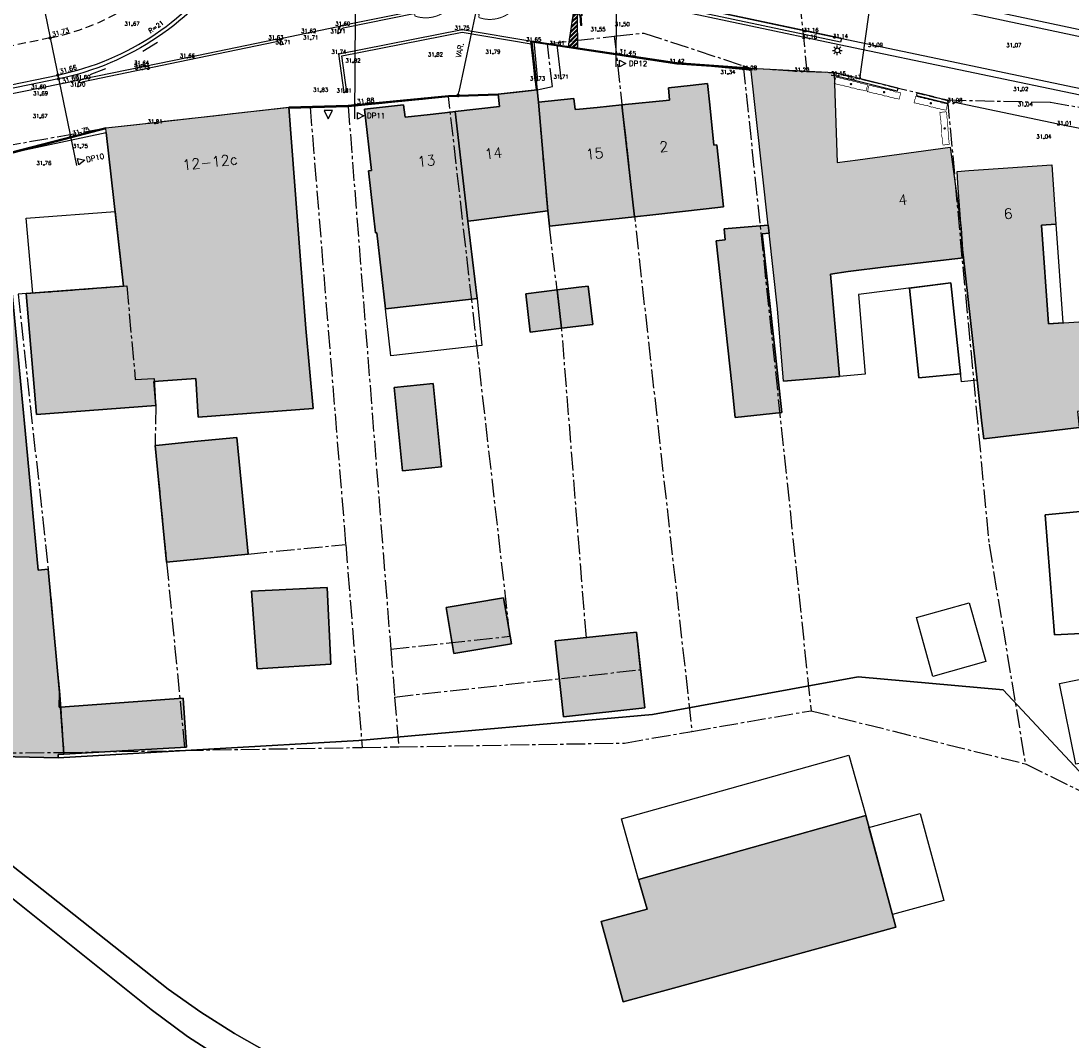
# Model space of a CAD drawing. Header units: metres. Extents: x 202952 to 203755, y 348879 to 349702.
# Tile 41 of 82: x 203320 to 203400, y 349285 to 349364. Entities that reach past the tile are written whole.
import ezdxf
from ezdxf.enums import TextEntityAlignment as Align

# ---------------------------------------------------------------- set-up
doc = ezdxf.new("R2010")
doc.units = ezdxf.units.M
doc.linetypes.add('1-200 CENTER', pattern=[4.28625, 2.8575, -0.47625, 0.47625, -0.47625])
doc.linetypes.add('1-200 HIDDEN', pattern=[0.9525, 0.635, -0.3175])
for name, color, linetype in [('bgt.onbegroeidterreindeel', 252, 'Continuous'), ('PH-ALG-WERKGRENS', 3, '1-200 WERKGRENS'), ('PH-BEST-BEBOUWING', 1, 'Continuous'), ('PH-BEST-BEBOUWING-ARCERING', 254, 'Continuous'), ('PH-BEST-HUISNUMMER', 7, 'Continuous'), ('PH-BEST-INRIT', 8, 'Continuous'), ('PH-BEST-KADASTRALE-GRENS', 240, '1-200 CENTER'), ('PH-BEST-LEIBOOM', 96, 'Continuous'), ('PH-BEST-LICHTMAST-HANDHAVENB', 6, 'Continuous'), ('PH-BEST-MUUR-INDICATIEF INGETEKEND', 1, 'Continuous'), ('PH-BEST-POORT', 8, '1-200 HIDDEN'), ('PH-BEST-WEGDEEL', 253, 'Continuous'), ('PH-INM-HOOGTE', 20, 'Continuous'), ('PH-INM-HOOGTEPUNT', 20, 'Continuous'), ('PH-INM-KANTVERHARDING', 253, 'Continuous'), ('PH-NIEUW-AAND-DPROF', 1, 'Continuous'), ('PH-NIEUW-AFWATERINGSPROFIEL', 7, 'Continuous'), ('PH-NIEUW-BAND-20-30', 115, 'Continuous'), ('PH-NIEUW-HEKWERK', 115, '1-200 HEKWERK'), ('PH-NIEUW-HOOGTES', 170, 'Continuous'), ('PH-NIEUW-MAATVOERING', 2, 'Continuous'), ('PH-ONTWERP-WEGAS', 2, '1-200 HIDDEN')]:
    doc.layers.add(name, color=color, linetype=linetype)
doc.layers.add('PH-NIEUW-BEPLANTING-BOOM', color=98, linetype='Continuous', transparency=0.4)
doc.layers.add('PH-NIEUW-OPSLUITBAND-6', color=115, linetype='Continuous', lineweight=30)
doc.styles.add('1-200', font='romans.shx', dxfattribs={"height": 0.4})
doc.styles.add('ISO', font='ISO')
doc.styles.add('ROMANS', font='romans.shx')
doc.linetypes.add('1-200 HEKWERK', pattern='A,1.5,-0.4,["X",ROMANS,S=0.24,R=0,X=-0.275,Y=-0.12],-0.05', length=1.95)
doc.linetypes.add('1-200 WERKGRENS', pattern='A,1.5,-0.6,["WERK",ROMANS,S=0.24,R=0,X=-0.5,Y=-0.12],-0.45', length=2.55)
doc.dimstyles.new('BEMATING200', dxfattribs={"dimtxt": 0.4, "dimasz": 0.28, "dimexe": 0.5, "dimexo": 0.1, "dimgap": 0.4, "dimtad": 1, "dimlfac": -0.1, "dimzin": 0, "dimdsep": 46, "dimtxsty": '1-200', "dimblk": 'DOT', "dimcen": 0.09, "dimclrd": 8, "dimclre": 8, "dimclrt": 256, "dimadec": 3, "dimazin": 0, "dimtfac": 1, "dimtmove": 2, "dimatfit": 3, "dimfxl": 1, "dimtolj": 1, "dimtzin": 0, "dimarcsym": 0})

# ---------------------------------------------------------------- blocks, each defined once
blk = doc.blocks.new('INRITSYMBOOL')
at = {"layer": 'PH-BEST-INRIT'}
blk.add_lwpolyline([(-0.315, 0.63), (0, 0), (0.315, 0.63)], close=True, dxfattribs=at)
blk = doc.blocks.new('Boom - leilinde')
at = {"const_width": 0.1}
blk.add_lwpolyline([(-0.48, 2.51), (-0.33, 2.47), (-0.27, 2.52), (-0.16, 2.52), (-0.01, 2.49), (0.14, 2.49), (0.21, 2.53), (0.36, 2.51), (0.45, 2.53), (0.49, 2.49), (0.5, 2.26), (0.48, 2.01), (0.54, 1.73), (0.49, 1.45), (0.56, 1.17), (0.51, 0.83), (0.49, 0.6), (0.52, 0.33), (0.56, 0.23), (0.51, -0.1), (0.5, -0.21), (0.46, -0.5), (0.51, -0.68), (0.52, -0.87), (0.48, -1.15), (0.48, -1.29), (0.53, -1.44), (0.54, -1.47), (0.51, -1.77), (0.5, -1.9), (0.53, -2.05), (0.53, -2.13), (0.5, -2.32), (0.52, -2.45), (0.54, -2.48), (0.5, -2.54), (0.32, -2.47), (0.2, -2.5), (0.01, -2.53), (-0.12, -2.48), (-0.27, -2.5), (-0.32, -2.53), (-0.41, -2.52), (-0.5, -2.46), (-0.52, -2.39), (-0.52, -2.28), (-0.5, -2.17), (-0.51, -2.03), (-0.51, -1.83), (-0.47, -1.71), (-0.5, -1.53), (-0.52, -1.4), (-0.5, -1.2), (-0.48, -1.11), (-0.54, -0.86), (-0.48, -0.35), (-0.52, -0.13), (-0.53, 0.11), (-0.49, 0.2), (-0.49, 0.35), (-0.49, 0.46), (-0.52, 0.66), (-0.5, 0.86), (-0.48, 0.97), (-0.53, 1.26), (-0.44, 1.48), (-0.44, 1.63), (-0.48, 1.87), (-0.49, 2), (-0.49, 2.31), (-0.51, 2.46)], close=True, dxfattribs=at)
at = {"const_width": 0.188}
blk.add_lwpolyline([(0, -0.09, 1), (0, 0.09, 1)], format="xyb", close=True, dxfattribs=at)
blk = doc.blocks.new('*U22')
at = {"const_width": 0.03}
blk.add_lwpolyline([(0.087, 0.942), (0.088, 0.944), (0.09, 0.946), (0.091, 0.948), (0.093, 0.949), (0.095, 0.951), (0.096, 0.952), (0.097, 0.954), (0.099, 0.956), (0.1, 0.958), (0.102, 0.96), (0.103, 0.963), (0.103, 0.967), (0.103, 0.972), (0.103, 0.977), (0.102, 0.983), (0.095, 1.007, -0.52938), (0.106, 1.02, -0.087139), (0.444, 0.925, -0.372341), (0.457, 0.895), (0.471, 0.824), (0.436, 0.789), (0.398, 0.797), (0.353, 0.763), (0.371, 0.72), (0.417, 0.705), (0.542, 0.734), (0.573, 0.717), (0.57, 0.691), (0.541, 0.673), (0.515, 0.588), (0.549, 0.534), (0.634, 0.669, -0.504641), (0.681, 0.628, 0.331948), (0.709, 0.584, 0.282008), (0.799, 0.601), (0.791, 0.597, -0.512156), (0.833, 0.597, -0.16076), (1.019, -0.011), (0.995, -0.034), (0.995, -0.059), (0.972, -0.063), (0.975, -0.088), (0.94, -0.076), (0.929, -0.104), (0.973, -0.133), (0.987, -0.144), (1.011, -0.12, -0.106371), (0.868, -0.522), (0.741, -0.44), (0.718, -0.456), (0.702, -0.389), (0.657, -0.335), (0.605, -0.335), (0.606, -0.398), (0.566, -0.536), (0.572, -0.562), (0.601, -0.566), (0.786, -0.637, -0.236298), (-0.045, -1.003, 0.159625), (-0.069, -0.954, 0.350802), (-0.063, -0.906, -0.504641), (-0.12, -0.879), (-0.106, -0.834), (-0.129, -0.792), (-0.16, -0.796), (-0.165, -0.829), (-0.188, -0.842), (-0.216, -0.821), (-0.24, -0.695), (-0.258, -0.677), (-0.304, -0.678), (-0.317, -0.733), (-0.336, -0.739), (-0.354, -0.785), (-0.401, -0.76, 0.733583), (-0.384, -0.795, -0.861625), (-0.374, -0.826, 0.279978), (-0.409, -0.879), (-0.407, -0.881, -0.827056), (-0.442, -0.917, -0.116774), (-0.83, -0.511), (-0.823, -0.51), (-0.817, -0.508), (-0.812, -0.506), (-0.808, -0.504), (-0.805, -0.502), (-0.803, -0.5), (-0.801, -0.497), (-0.754, -0.437), (-0.752, -0.435), (-0.752, -0.433), (-0.751, -0.431), (-0.75, -0.429), (-0.75, -0.427), (-0.749, -0.425), (-0.748, -0.422), (-0.747, -0.42), (-0.746, -0.417), (-0.744, -0.414), (-0.743, -0.411), (-0.741, -0.408), (-0.739, -0.405), (-0.738, -0.401), (-0.736, -0.398), (-0.735, -0.395), (-0.734, -0.392), (-0.734, -0.389), (-0.733, -0.386), (-0.733, -0.383), (-0.733, -0.381), (-0.734, -0.379), (-0.734, -0.377), (-0.735, -0.375), (-0.736, -0.374), (-0.738, -0.374), (-0.74, -0.373), (-0.742, -0.373), (-0.744, -0.373), (-0.746, -0.373), (-0.748, -0.373), (-0.75, -0.372), (-0.753, -0.371), (-0.755, -0.37), (-0.758, -0.369), (-0.76, -0.367), (-0.763, -0.365), (-0.765, -0.363), (-0.768, -0.361), (-0.771, -0.359), (-0.773, -0.357), (-0.776, -0.355), (-0.779, -0.352), (-0.781, -0.35), (-0.83, -0.406), (-0.832, -0.403), (-0.835, -0.4), (-0.837, -0.397), (-0.839, -0.394), (-0.841, -0.39), (-0.844, -0.388), (-0.848, -0.386), (-0.855, -0.385), (-0.864, -0.386), (-0.876, -0.388), (-0.891, -0.393, -0.040997), (-0.958, -0.205), (-0.923, -0.211), (-0.893, -0.231), (-0.876, -0.216), (-0.856, -0.185), (-0.875, -0.156), (-0.865, -0.113), (-0.904, -0.11), (-0.93, -0.085), (-0.978, -0.116, -0.05814), (-0.998, 0.166), (-0.97, 0.16), (-0.86, 0.073), (-0.812, 0.089), (-0.626, 0.139), (-0.61, 0.2), (-0.682, 0.229), (-0.693, 0.252), (-0.824, 0.317), (-0.827, 0.354), (-0.872, 0.391), (-0.89, 0.428), (-0.859, 0.476), (-0.792, 0.486), (-0.73, 0.527), (-0.729, 0.568), (-0.768, 0.613), (-0.757, 0.632), (-0.773, 0.662, -0.13428), (-0.333, 0.967, -0.541727), (-0.319, 0.957), (-0.322, 0.928), (-0.321, 0.913), (-0.319, 0.902), (-0.316, 0.893), (-0.312, 0.887), (-0.307, 0.882), (-0.302, 0.878), (-0.297, 0.875), (-0.293, 0.872), (-0.289, 0.868), (-0.286, 0.865), (-0.282, 0.862), (-0.279, 0.859), (-0.276, 0.857), (-0.273, 0.855), (-0.269, 0.854), (-0.266, 0.854), (-0.262, 0.855), (-0.258, 0.857), (-0.255, 0.859), (-0.25, 0.861), (-0.246, 0.863), (-0.242, 0.865), (-0.238, 0.867), (-0.234, 0.868), (-0.229, 0.869), (-0.225, 0.87), (-0.221, 0.871), (-0.217, 0.871), (-0.213, 0.872), (-0.21, 0.873), (-0.206, 0.874), (-0.203, 0.876), (-0.2, 0.879), (-0.197, 0.882), (-0.195, 0.885), (-0.193, 0.865), (-0.188, 0.86), (-0.167, 0.824), (-0.122, 0.799), (-0.185, 0.902), (-0.184, 0.905), (-0.183, 0.908), (-0.183, 0.911), (-0.183, 0.914), (-0.184, 0.917), (-0.185, 0.92), (-0.188, 0.923), (-0.191, 0.926), (-0.194, 0.929), (-0.199, 0.933), (-0.204, 0.938), (-0.21, 0.944), (-0.216, 0.951), (-0.223, 0.959), (-0.24, 0.98, -0.543104), (-0.234, 0.996, -0.046766), (-0.047, 1.023, -0.385168), (-0.036, 1.015), (-0.03, 0.976), (-0.028, 0.964), (-0.024, 0.956), (-0.021, 0.951), (-0.017, 0.947), (-0.013, 0.946), (-0.009, 0.945), (-0.005, 0.945), (-0.002, 0.945), (0.002, 0.944), (0.005, 0.943), (0.009, 0.942), (0.012, 0.941), (0.015, 0.939), (0.019, 0.938), (0.022, 0.936), (0.025, 0.935), (0.028, 0.934), (0.031, 0.932), (0.033, 0.931), (0.036, 0.929), (0.038, 0.928), (0.04, 0.926), (0.042, 0.924), (0.044, 0.922), (0.045, 0.92), (0.046, 0.919), (0.047, 0.917), (0.048, 0.915), (0.049, 0.914), (0.051, 0.913), (0.052, 0.912), (0.054, 0.912), (0.056, 0.912), (0.058, 0.913), (0.06, 0.914), (0.062, 0.915), (0.065, 0.916), (0.067, 0.918), (0.07, 0.921), (0.072, 0.923), (0.074, 0.926), (0.076, 0.929), (0.079, 0.932), (0.081, 0.935), (0.083, 0.937), (0.085, 0.94)], format="xyb", close=True, dxfattribs=at)
blk.add_circle((0, 0), 0.03)
blk = doc.blocks.new('Lichtmast 2')
at = {"flags": 128}
for points in [[(-0.5, 0), (-0.25, 0)], [(-0.35, 0.35), (-0.18, 0.18)], [(0, 0.25), (0, 0.5)], [(0.18, 0.18), (0.35, 0.35)], [(0.25, 0), (0.5, 0)], [(-0.35, -0.35), (-0.18, -0.18)], [(0, -0.5), (0, -0.25)], [(0.18, -0.18), (0.35, -0.35)]]:
    blk.add_lwpolyline(points, dxfattribs=at)
blk.add_circle((0, 0), 0.25)
blk = doc.blocks.new('MARKER', base_point=(45, 10))
at = {"color": 0}
for radius in [0.35, 0.25]:
    blk.add_circle((45, 10), radius, dxfattribs=at)
at = {"color": 0, "style": 'ISO'}
blk.add_attdef('MARKER', (45.6, 10), '', height=0.9, dxfattribs=at)
blk = doc.blocks.new('AFWATERINGSPIJL')
at = {"ltscale": 0.5}
blk.add_hatch(color=256, dxfattribs=at).paths.add_polyline_path([(-0.058, 0.239), (-0.132, 0.151), (-0.75, 0.671), (-0.789, 0.625), (-0.171, 0.105), (-0.245, 0.016), (0, 0)])
for points in [[(-0.75, 0.671), (-0.789, 0.625)], [(-0.789, 0.625), (-0.171, 0.105)], [(-0.75, 0.671), (-0.132, 0.151)], [(-0.171, 0.105), (-0.245, 0.016), (0, 0)], [(-0.132, 0.151), (-0.058, 0.239), (0, 0)]]:
    blk.add_lwpolyline(points, dxfattribs=at)
blk = doc.blocks.new('_Dot')
at = {"color": 0, "linetype": 'ByBlock', "lineweight": -2}
blk.add_line((-0.5, 0), (-1, 0), dxfattribs=at)
at = {"color": 0, "linetype": 'ByBlock', "const_width": 0.5}
blk.add_lwpolyline([(-0.25, 0, 1), (0.25, 0, 1)], format="xyb", close=True, dxfattribs=at)
blk = doc.blocks.new('*D91')
at = {"layer": 'Defpoints', "color": 0, "transparency": 16777216}
for p in [(203354.802, 349364.549), (203353.381, 349357.866), (203353.381, 349357.866)]:
    blk.add_point(p, dxfattribs=at)
at = {"layer": 'PH-NIEUW-MAATVOERING', "color": 8, "lineweight": -2, "transparency": 16777216}
blk.add_line((203354.744, 349364.275), (203353.439, 349358.14), dxfattribs=at)
at = {"layer": 'PH-NIEUW-MAATVOERING', "color": 8, "lineweight": -2, "transparency": 16777216, "xscale": 0.28, "yscale": 0.28, "zscale": 0.28}
for p, rotation in [((203354.802, 349364.549), 77.99249922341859), ((203353.381, 349357.866), 257.9924992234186)]:
    blk.add_blockref('_Dot', p, dxfattribs=dict(at, rotation=rotation))
at = {"layer": 'PH-NIEUW-MAATVOERING', "transparency": 16777216, "insert": (203353.504, 349361.332), "char_height": 0.4, "attachment_point": 5, "rotation": 77.9925, "style": '1-200'}
blk.add_mtext('\\A1;VAR.', dxfattribs=at)

msp = doc.modelspace()

# ---------------------------------------------------------------- hatches: boundary and pattern name
at = {"layer": 'PH-BEST-BEBOUWING-ARCERING'}
for points in [[(203391.507, 349350.915), (203391.1, 349353.9), (203384.035, 349352.938), (203382.43, 349352.72), (203382.22, 349359.63), (203375.81, 349359.96), (203377.149, 349347.932), (203377.217, 349347.32), (203377.865, 349341.504), (203378.326, 349335.976), (203382.611, 349336.33), (203381.927, 349344.169), (203383.285, 349344.384), (203386.172, 349344.719), (203392.131, 349345.409), (203392.06, 349346.05), (203391.944, 349347.702)], [(203373.222, 349354.09), (203372.994, 349354.066), (203372.665, 349357.136), (203372.49, 349358.77), (203371.164, 349358.628), (203369.5, 349358.45), (203369.58, 349357.5), (203365.943, 349357.138), (203366.901, 349348.569), (203368.309, 349348.725), (203372.389, 349349.178), (203373.732, 349349.327)], [(203365.944, 349357.138), (203366.902, 349348.569), (203368.31, 349348.725), (203373.733, 349349.327), (203373.223, 349354.09), (203372.995, 349354.066), (203372.666, 349357.136), (203372.491, 349358.77), (203371.165, 349358.628), (203369.501, 349358.45), (203369.581, 349357.5)], [(203359.55, 349357.36), (203359.45, 349358.3), (203356.45, 349357.97), (203356.55, 349357.01), (203353.146, 349356.624), (203354.133, 349348.233), (203354.573, 349348.289), (203360.25, 349349.011)], [(203353.147, 349356.624), (203354.134, 349348.233), (203360.251, 349349.011), (203359.551, 349357.36), (203359.451, 349358.3), (203356.451, 349357.97), (203356.551, 349357.01)], [(203330.193, 349334.101), (203321.05, 349333.412), (203320.263, 349342.674), (203327.724, 349343.251), (203326.401, 349355.026), (203326.361, 349355.38), (203328.526, 349355.624), (203340.401, 349356.96), (203341.282, 349345.582), (203341.713, 349340.01), (203342.259, 349333.858), (203333.458, 349333.206), (203333.263, 349336.161), (203330.054, 349335.939)], [(203353.146, 349356.624), (203352.784, 349356.583), (203351.237, 349356.408), (203349.31, 349356.19), (203349.2, 349357.16), (203346.2, 349356.82), (203346.736, 349352.119), (203346.507, 349352.093), (203347.05, 349347.333), (203347.135, 349347.344), (203347.801, 349341.501), (203354.415, 349342.253), (203354.833, 349342.301), (203354.133, 349348.233)], [(203347.051, 349347.333), (203347.136, 349347.344), (203347.802, 349341.501), (203354.416, 349342.253), (203354.834, 349342.301), (203354.134, 349348.233), (203353.147, 349356.624), (203351.238, 349356.408), (203349.311, 349356.19), (203349.201, 349357.16), (203346.201, 349356.82), (203346.737, 349352.119)], [(203365.943, 349357.138), (203364.05, 349356.95), (203362.694, 349356.815), (203362.34, 349356.78), (203362.26, 349357.63), (203359.55, 349357.36), (203360.25, 349349.011), (203360.377, 349347.844), (203362.656, 349348.097), (203363.59, 349348.201), (203366.901, 349348.569)], [(203359.551, 349357.36), (203360.251, 349349.011), (203360.378, 349347.844), (203362.657, 349348.097), (203363.591, 349348.201), (203366.902, 349348.569), (203365.944, 349357.138), (203364.051, 349356.95), (203362.341, 349356.779), (203362.261, 349357.63)], [(203308.796, 349338.631), (203307.75, 349338.552), (203307.739, 349338.55), (203307.295, 349341.745), (203307.872, 349343.003), (203312.466, 349343.394), (203311.729, 349352.034), (203311.701, 349352.36), (203311.671, 349352.72), (203318.227, 349353.278), (203318.761, 349347.3), (203320.173, 349332.172), (203321.171, 349321.484), (203321.946, 349321.556), (203322.82, 349312.109), (203322.794, 349310.972), (203322.902, 349310.98), (203323.148, 349307.385), (203322.711, 349307.36), (203322.705, 349307.101), (203311.703, 349307.354), (203311.784, 349310.87), (203311.35, 349310.829), (203309.574, 349330.156)]]:
    msp.add_hatch(color=256, dxfattribs=at).paths.add_polyline_path(points)
for points in [[(203330.192, 349334.101), (203321.049, 349333.412), (203320.262, 349342.674), (203327.723, 349343.251), (203326.4, 349355.026), (203326.36, 349355.38), (203328.525, 349355.624), (203340.4, 349356.96), (203341.281, 349345.582), (203341.712, 349340.01), (203342.258, 349333.858), (203333.457, 349333.206), (203333.262, 349336.161), (203330.053, 349335.939)], [(203308.795, 349338.631), (203307.749, 349338.552), (203307.738, 349338.55), (203307.294, 349341.745), (203307.871, 349343.003), (203312.465, 349343.394), (203311.728, 349352.034), (203311.7, 349352.36), (203311.67, 349352.72), (203318.226, 349353.278), (203318.76, 349347.3), (203320.172, 349332.172), (203321.17, 349321.484), (203321.945, 349321.556), (203322.819, 349312.109), (203322.793, 349310.972), (203322.901, 349310.98), (203323.147, 349307.385), (203322.71, 349307.36), (203322.704, 349307.101), (203311.702, 349307.354), (203311.783, 349310.87), (203311.349, 349310.829), (203309.573, 349330.156)], [(203391.944, 349347.702), (203391.703, 349351.143), (203391.64, 349352.04), (203392.528, 349352.102), (203398.89, 349352.55), (203399.208, 349348.011), (203398.112, 349347.933), (203398.647, 349340.351), (203402.916, 349340.652), (203403.92, 349334.473), (203403.994, 349334.022), (203400.858, 349333.643), (203401.005, 349332.42), (203393.677, 349331.534), (203393.529, 349332.757), (203393.166, 349336.038), (203392.131, 349345.409), (203392.06, 349346.05)], [(203377.217, 349347.32), (203376.691, 349347.26), (203378.204, 349333.561), (203374.623, 349333.183), (203374.365, 349335.719), (203373.171, 349346.735), (203373.853, 349346.796), (203373.779, 349347.631), (203377.149, 349347.932)], [(203360.969, 349342.961), (203362.635, 349343.165), (203363.344, 349343.253), (203363.699, 349340.316), (203361.299, 349340.023)], [(203361.299, 349340.023), (203358.9, 349339.731), (203358.558, 349342.665), (203360.969, 349342.961)], [(203351.475, 349335.778), (203352.106, 349329.398), (203349.108, 349329.102), (203348.477, 349335.482)], [(203333.133, 349331.331), (203336.413, 349331.65), (203337.283, 349322.716), (203331.022, 349322.098), (203330.15, 349331.04), (203330.455, 349331.07)], [(203343.344, 349320.151), (203343.63, 349314.284), (203337.978, 349313.926), (203337.549, 349319.865)], [(203356.87, 349319.36), (203357.465, 349315.836), (203353.06, 349315.092), (203352.465, 349318.616)], [(203367.692, 349310.92), (203361.46, 349310.241), (203360.829, 349316.054), (203367.056, 349316.732)], [(203322.901, 349310.98), (203332.307, 349311.664), (203332.559, 349307.914), (203323.147, 349307.385)], [(203369.616, 349289.37), (203366.034, 349288.394), (203364.352, 349294.546), (203367.87, 349295.483), (203367.215, 349297.774), (203384.629, 349302.669), (203386.95, 349294.11)]]:
    msp.add_hatch(color=256, dxfattribs=at).paths.add_polyline_path(points, flags=17)
at = {"layer": 'PH-NIEUW-AFWATERINGSPROFIEL', "ltscale": 0.2, "transparency": 33554687}
h = msp.add_hatch(dxfattribs=at)
h.set_pattern_fill('ANSI32', color=252, scale=0.025)
h.paths.add_polyline_path([(203362.505, 349366.149), (203362.504, 349366.231), (203361.811, 349361.607), (203362.552, 349361.495)])

# ---------------------------------------------------------------- linework, layer by layer
at = {"layer": 'bgt.onbegroeidterreindeel'}
for p, q in [((203340.4, 349356.96), (203340.471, 349356.971)), ((203341.281, 349345.582), (203340.4, 349356.96)), ((203340.471, 349356.971), (203342.032, 349356.961)), ((203342.032, 349356.961), (203344.947, 349357.028)), ((203318.226, 349353.278), (203326.4, 349355.026)), ((203326.4, 349355.026), (203327.723, 349343.251)), ((203320.172, 349332.172), (203318.76, 349347.3)), ((203377.149, 349347.932), (203373.779, 349347.631)), ((203373.779, 349347.631), (203373.853, 349346.796)), ((203376.691, 349347.26), (203377.217, 349347.32)), ((203378.204, 349333.561), (203376.691, 349347.26)), ((203373.853, 349346.796), (203373.171, 349346.735)), ((203373.171, 349346.735), (203374.365, 349335.719)), ((203341.712, 349340.01), (203341.281, 349345.582)), ((203386.172, 349344.719), (203392.131, 349345.409)), ((203392.131, 349345.409), (203393.166, 349336.038)), ((203383.285, 349344.384), (203386.172, 349344.719)), ((203327.723, 349343.251), (203320.262, 349342.674)), ((203320.262, 349342.674), (203321.049, 349333.412)), ((203342.258, 349333.858), (203341.712, 349340.01)), ((203330.053, 349335.939), (203333.262, 349336.161)), ((203333.262, 349336.161), (203333.457, 349333.206)), ((203378.326, 349335.976), (203382.611, 349336.33)), ((203393.166, 349336.038), (203393.529, 349332.757)), ((203330.192, 349334.101), (203330.053, 349335.939)), ((203374.365, 349335.719), (203374.623, 349333.183)), ((203321.049, 349333.412), (203330.192, 349334.101)), ((203333.457, 349333.206), (203342.258, 349333.858)), ((203374.623, 349333.183), (203378.204, 349333.561)), ((203321.17, 349321.484), (203320.172, 349332.172)), ((203393.529, 349332.757), (203393.677, 349331.534)), ((203393.677, 349331.534), (203401.005, 349332.42)), ((203321.945, 349321.556), (203321.17, 349321.484)), ((203322.819, 349312.109), (203321.945, 349321.556)), ((203384.054, 349313.298), (203368.294, 349310.412)), ((203395.179, 349312.305), (203384.054, 349313.298)), ((203322.793, 349310.972), (203322.819, 349312.109)), ((203401.735, 349305.285), (203395.179, 349312.305)), ((203332.307, 349311.664), (203322.901, 349310.98)), ((203332.559, 349307.914), (203332.307, 349311.664)), ((203322.901, 349310.98), (203322.793, 349310.972)), ((203368.294, 349310.412), (203345.779, 349308.425)), ((203345.779, 349308.425), (203322.704, 349307.101)), ((203323.147, 349307.385), (203332.559, 349307.914)), ((203322.704, 349307.101), (203322.71, 349307.36)), ((203322.71, 349307.36), (203323.147, 349307.385))]:
    msp.add_line(p, q, dxfattribs=at)
for points in [[(203365.943, 349357.138), (203364.05, 349356.95), (203362.694, 349356.815), (203362.34, 349356.78), (203362.26, 349357.63), (203359.55, 349357.36), (203359.45, 349358.3), (203356.45, 349357.97), (203356.55, 349357.01), (203353.146, 349356.624), (203352.784, 349356.583), (203351.237, 349356.408), (203349.31, 349356.19), (203349.2, 349357.16), (203346.2, 349356.82), (203346.736, 349352.119), (203346.507, 349352.093), (203347.05, 349347.333), (203347.135, 349347.344), (203347.801, 349341.501), (203354.415, 349342.253), (203354.833, 349342.301), (203354.133, 349348.233), (203354.573, 349348.289), (203360.25, 349349.011), (203360.377, 349347.844), (203362.656, 349348.097), (203363.59, 349348.201), (203366.901, 349348.569), (203368.309, 349348.725), (203372.389, 349349.178), (203373.732, 349349.327), (203373.222, 349354.09), (203372.994, 349354.066), (203372.665, 349357.136), (203372.49, 349358.77), (203371.164, 349358.628), (203369.5, 349358.45), (203369.58, 349357.5), (203365.943, 349357.138)], [(203361.299, 349340.023), (203363.699, 349340.316), (203363.344, 349343.253), (203362.635, 349343.165), (203360.969, 349342.961), (203358.558, 349342.665), (203358.9, 349339.731), (203361.299, 349340.023)], [(203387.986, 349343.101), (203388.709, 349336.21), (203391.899, 349336.529), (203391.154, 349343.508), (203387.986, 349343.101)], [(203351.475, 349335.778), (203348.477, 349335.482), (203349.108, 349329.102), (203352.106, 349329.398), (203351.475, 349335.778)], [(203333.133, 349331.331), (203330.455, 349331.07), (203330.15, 349331.04), (203331.022, 349322.098), (203337.283, 349322.716), (203336.413, 349331.65), (203333.133, 349331.331)], [(203398.391, 349325.725), (203399.096, 349316.522), (203402.692, 349316.698), (203401.881, 349326.042), (203398.391, 349325.725)], [(203343.344, 349320.151), (203337.549, 349319.865), (203337.978, 349313.926), (203343.63, 349314.284), (203343.344, 349320.151)], [(203356.87, 349319.36), (203352.465, 349318.616), (203353.06, 349315.092), (203357.465, 349315.836), (203356.87, 349319.36)], [(203367.692, 349310.92), (203367.056, 349316.732), (203360.829, 349316.054), (203361.46, 349310.241), (203367.692, 349310.92)], [(203369.616, 349289.37), (203386.95, 349294.11), (203384.629, 349302.669), (203367.215, 349297.774), (203367.87, 349295.483), (203364.352, 349294.546), (203366.034, 349288.394), (203369.616, 349289.37)]]:
    msp.add_lwpolyline(points, close=True, dxfattribs=at)
for points in [[(203311.702, 349307.354), (203322.704, 349307.101), (203345.779, 349308.425), (203368.294, 349310.412), (203384.054, 349313.298), (203395.179, 349312.305), (203401.735, 349305.285)], [(203302.846, 349280), (203300.364, 349291.349), (203298.602, 349302.485), (203298.997, 349302.548), (203298.91, 349304.389), (203298.874, 349305.157), (203298.912, 349305.713), (203299.447, 349305.618), (203299.98, 349305.516), (203300.512, 349305.408), (203301.043, 349305.293), (203301.572, 349305.171), (203302.099, 349305.043), (203304.708, 349304.302), (203307.266, 349303.398), (203309.761, 349302.335), (203312.184, 349301.117), (203314.526, 349299.748), (203316.777, 349298.234), (203329.841, 349287.81), (203332.637, 349285.726), (203335.575, 349283.85)], [(203338.887, 349284.465), (203336.221, 349285.956), (203333.64, 349287.59), (203331.151, 349289.361), (203317.896, 349299.832)]]:
    msp.add_lwpolyline(points, dxfattribs=at)
at = {"layer": 'PH-ALG-WERKGRENS'}
msp.add_lwpolyline([(203384.182, 349359.142), (203385.501, 349368.622)], dxfattribs=at)
at = {"layer": 'PH-BEST-BEBOUWING'}
for points in [[(203375.81, 349359.96), (203382.22, 349359.63), (203382.222, 349359.555), (203382.43, 349352.72), (203384.035, 349352.938), (203391.1, 349353.9), (203391.507, 349350.915), (203391.944, 349347.702), (203392.06, 349346.05), (203392.131, 349345.409), (203386.172, 349344.719), (203383.285, 349344.384), (203381.927, 349344.169), (203382.611, 349336.33), (203378.326, 349335.976), (203377.865, 349341.504), (203377.217, 349347.32), (203377.149, 349347.932), (203375.81, 349359.96)], [(203365.943, 349357.138), (203369.58, 349357.5), (203369.5, 349358.45), (203371.164, 349358.628), (203372.49, 349358.77), (203372.665, 349357.136), (203372.994, 349354.066), (203373.222, 349354.09), (203373.732, 349349.327), (203372.389, 349349.178), (203368.309, 349348.725), (203366.901, 349348.569), (203365.943, 349357.138)], [(203353.146, 349356.624), (203356.55, 349357.01), (203356.45, 349357.97), (203359.45, 349358.3), (203359.55, 349357.36), (203360.25, 349349.011), (203354.573, 349348.289), (203354.133, 349348.233), (203353.146, 349356.624)], [(203330.192, 349334.101), (203321.049, 349333.412), (203320.262, 349342.674), (203327.723, 349343.251), (203326.4, 349355.026), (203326.36, 349355.38), (203328.525, 349355.624), (203340.4, 349356.96), (203341.281, 349345.582), (203341.712, 349340.01), (203342.258, 349333.858), (203333.457, 349333.206), (203333.262, 349336.161), (203330.053, 349335.939), (203330.192, 349334.101)], [(203354.133, 349348.233), (203354.833, 349342.301), (203354.415, 349342.253), (203347.801, 349341.501), (203347.135, 349347.344), (203347.05, 349347.333), (203346.507, 349352.093), (203346.736, 349352.119), (203346.2, 349356.82), (203349.2, 349357.16), (203349.31, 349356.19), (203351.237, 349356.408), (203352.784, 349356.583), (203353.146, 349356.624), (203354.133, 349348.233)], [(203359.55, 349357.36), (203362.26, 349357.63), (203362.34, 349356.78), (203362.694, 349356.815), (203364.05, 349356.95), (203365.943, 349357.138), (203366.901, 349348.569), (203363.59, 349348.201), (203362.656, 349348.097), (203360.377, 349347.844), (203360.25, 349349.011), (203359.55, 349357.36)], [(203391.944, 349347.702), (203391.703, 349351.143), (203391.64, 349352.04), (203392.528, 349352.102), (203398.89, 349352.55), (203399.208, 349348.011), (203398.112, 349347.933), (203398.647, 349340.351), (203402.916, 349340.652), (203403.92, 349334.473), (203403.994, 349334.022), (203400.858, 349333.643), (203401.005, 349332.42), (203393.677, 349331.534), (203393.529, 349332.757), (203393.166, 349336.038), (203392.131, 349345.409), (203392.06, 349346.05), (203391.944, 349347.702)], [(203320.273, 349348.45), (203327.08, 349348.977), (203327.723, 349343.251), (203320.761, 349342.713), (203320.273, 349348.45)], [(203377.217, 349347.32), (203376.691, 349347.26), (203378.204, 349333.561), (203374.623, 349333.183), (203374.365, 349335.719), (203373.171, 349346.735), (203373.853, 349346.796), (203373.779, 349347.631), (203377.149, 349347.932), (203377.217, 349347.32)], [(203398.112, 349347.933), (203399.208, 349348.011), (203399.739, 349340.428), (203398.647, 349340.351), (203398.112, 349347.933)], [(203393.166, 349336.038), (203391.964, 349335.92), (203391.154, 349343.508), (203384.072, 349342.598), (203384.576, 349336.492), (203382.611, 349336.33), (203381.927, 349344.169), (203383.285, 349344.384), (203386.172, 349344.719), (203392.131, 349345.409), (203393.166, 349336.038)], [(203360.969, 349342.961), (203362.635, 349343.165), (203363.344, 349343.253), (203363.699, 349340.316), (203361.299, 349340.023), (203360.969, 349342.961)], [(203387.986, 349343.101), (203391.154, 349343.508), (203391.899, 349336.529), (203388.709, 349336.21), (203387.986, 349343.101)], [(203361.299, 349340.023), (203358.9, 349339.731), (203358.558, 349342.665), (203360.969, 349342.961), (203361.299, 349340.023)], [(203347.801, 349341.501), (203354.833, 349342.301), (203355.202, 349338.704), (203348.212, 349337.897), (203347.801, 349341.501)], [(203351.475, 349335.778), (203352.106, 349329.398), (203349.108, 349329.102), (203348.477, 349335.482), (203351.475, 349335.778)], [(203333.133, 349331.331), (203336.413, 349331.65), (203337.283, 349322.716), (203331.022, 349322.098), (203330.15, 349331.04), (203330.455, 349331.07), (203333.133, 349331.331)], [(203398.391, 349325.725), (203401.881, 349326.042), (203402.692, 349316.698), (203399.096, 349316.522), (203398.391, 349325.725)], [(203343.344, 349320.151), (203343.63, 349314.284), (203337.978, 349313.926), (203337.549, 349319.865), (203343.344, 349320.151)], [(203356.87, 349319.36), (203357.465, 349315.836), (203353.06, 349315.092), (203352.465, 349318.616), (203356.87, 349319.36)], [(203392.571, 349318.97), (203393.83, 349314.471), (203389.787, 349313.34), (203388.528, 349317.839), (203392.571, 349318.97)], [(203367.692, 349310.92), (203361.46, 349310.241), (203360.829, 349316.054), (203367.056, 349316.732), (203367.692, 349310.92)], [(203399.481, 349312.792), (203405.744, 349314.07), (203407.008, 349307.877), (203400.744, 349306.599), (203399.481, 349312.792)], [(203322.901, 349310.98), (203332.307, 349311.664), (203332.559, 349307.914), (203323.147, 349307.385), (203322.901, 349310.98)], [(203367.215, 349297.774), (203365.912, 349302.409), (203383.326, 349307.304), (203384.629, 349302.669), (203367.215, 349297.774)], [(203369.616, 349289.37), (203366.034, 349288.394), (203364.352, 349294.546), (203367.87, 349295.483), (203367.215, 349297.774), (203384.629, 349302.669), (203386.95, 349294.11), (203369.616, 349289.37)], [(203386.684, 349295.089), (203384.876, 349301.757), (203388.811, 349302.824), (203390.619, 349296.156), (203386.684, 349295.089)]]:
    msp.add_lwpolyline(points, close=True, dxfattribs=at)
msp.add_lwpolyline([(203318.76, 349347.3), (203320.172, 349332.172), (203321.17, 349321.484), (203321.945, 349321.556), (203322.819, 349312.109), (203322.793, 349310.972), (203322.901, 349310.98), (203323.147, 349307.385), (203322.71, 349307.36), (203322.704, 349307.101), (203311.702, 349307.354)], dxfattribs=at)
at = {"layer": 'PH-BEST-KADASTRALE-GRENS', "ltscale": 0.5}
for p, q in [((203379.11, 349369.42), (203380.123, 349359.69)), ((203365.354, 349362.406), (203371.31, 349309.124)), ((203375.237, 349360.149), (203380.44, 349310.704)), ((203344.947, 349357.028), (203352.648, 349357.781)), ((203342.032, 349356.961), (203344.947, 349357.028)), ((203342.032, 349356.961), (203344.758, 349323.453)), ((203344.947, 349357.028), (203348.21, 349315.43)), ((203320.262, 349342.674), (203327.977, 349343.265)), ((203327.977, 349343.265), (203328.623, 349336.103)), ((203320.262, 349342.674), (203319.646, 349342.626)), ((203328.623, 349336.103), (203330.062, 349336.179)), ((203330.062, 349336.179), (203330.192, 349334.101)), ((203344.758, 349323.453), (203346.024, 349307.891)), ((203331.022, 349322.098), (203332.43, 349307.662)), ((203348.21, 349315.43), (203348.513, 349311.756)), ((203348.513, 349311.756), (203348.828, 349307.937)), ((203371.31, 349309.124), (203380.44, 349310.704)), ((203380.44, 349310.704), (203396.868, 349306.632)), ((203332.43, 349307.662), (203346.024, 349307.891)), ((203346.024, 349307.891), (203348.828, 349307.937)), ((203311.645, 349307.422), (203323.139, 349307.506)), ((203323.139, 349307.506), (203332.43, 349307.662))]:
    msp.add_line(p, q, dxfattribs=at)
for points in [[(203365.354, 349362.406), (203367.622, 349362.643), (203375.237, 349360.149)], [(203359.45, 349358.3), (203360.606, 349358.548), (203360.231, 349361.834), (203365.354, 349362.406)], [(203375.237, 349360.149), (203375.81, 349359.96), (203380.123, 349359.69)], [(203380.123, 349359.69), (203382.22, 349359.615), (203390.907, 349357.521)], [(203348.21, 349315.43), (203357.356, 349316.421), (203352.648, 349357.781)], [(203348.513, 349311.756), (203367.371, 349313.85), (203367.056, 349316.732), (203363.21, 349316.301), (203361.314, 349340.11), (203360.377, 349347.844), (203360.25, 349349.011), (203359.55, 349357.36), (203359.45, 349358.3)], [(203352.648, 349357.781), (203356.45, 349357.97), (203359.45, 349358.3)], [(203318.411, 349353.945), (203326.356, 349355.379), (203340.471, 349356.971), (203342.032, 349356.961)], [(203390.907, 349357.521), (203398.791, 349357.343), (203405.648, 349356.188)], [(203390.907, 349357.521), (203392.074, 349344.735), (203394.083, 349323.48), (203396.868, 349306.632)], [(203319.646, 349342.626), (203321.945, 349321.556), (203322.836, 349311.923), (203323.139, 349307.506)], [(203330.192, 349334.101), (203330.15, 349331.04), (203331.022, 349322.098)], [(203331.022, 349322.098), (203337.283, 349322.716), (203344.758, 349323.453)], [(203348.828, 349307.937), (203366.131, 349308.23), (203371.31, 349309.124)], [(203396.868, 349306.632), (203401.777, 349304.211), (203415.047, 349289.145)], [(203396.868, 349306.632), (203401.777, 349304.211), (203415.047, 349289.145)]]:
    msp.add_lwpolyline(points, dxfattribs=at)
at = {"layer": 'PH-BEST-MUUR-INDICATIEF INGETEKEND'}
for points in [[(203387.104, 349358.421), (203383.706, 349359.257), (203382.22, 349359.63), (203382.226, 349359.408), (203383.658, 349359.063), (203387.05, 349358.229)], [(203387.104, 349358.421), (203387.05, 349358.229)], [(203388.557, 349358.064), (203388.51, 349357.87)], [(203388.51, 349357.87), (203390.929, 349357.275)], [(203390.91, 349357.486), (203388.557, 349358.064)]]:
    msp.add_lwpolyline(points, dxfattribs=at)
at = {"layer": 'PH-BEST-POORT'}
msp.add_lwpolyline([(203388.557, 349358.064), (203391.471, 349357.348)], dxfattribs=at)
at = {"layer": 'PH-BEST-WEGDEEL'}
for points in [[(203317.896, 349299.832), (203331.151, 349289.361), (203333.64, 349287.59), (203336.221, 349285.956), (203338.887, 349284.465)], [(203335.575, 349283.85), (203332.637, 349285.726), (203329.841, 349287.81), (203316.777, 349298.234)]]:
    msp.add_lwpolyline(points, dxfattribs=at)
at = {"layer": 'PH-INM-KANTVERHARDING'}
for p, q in [((203382.696, 349362.258), (203369.156, 349365.125)), ((203382.593, 349361.749), (203369.048, 349364.616)), ((203339.405, 349362.167), (203344.536, 349363.222)), ((203344.364, 349362.687), (203344.171, 349362.635)), ((203339.756, 349361.755), (203339.952, 349361.796)), ((203402.174, 349357.651), (203382.593, 349361.749)), ((203382.696, 349362.258), (203402.286, 349358.159)), ((203318.17, 349357.819), (203324.61, 349359.118)), ((203324.23, 349358.561), (203324.427, 349358.595))]:
    msp.add_line(p, q, dxfattribs=at)
at = {"layer": 'PH-INM-KANTVERHARDING', "flags": 128}
for points in [[(203403.445, 349362.376), (203392.617, 349364.686), (203379.827, 349367.386), (203369.983, 349369.418), (203366.381, 349370.235)], [(203403.337, 349361.867), (203392.509, 349364.178), (203379.72, 349366.877), (203369.873, 349368.91), (203366.266, 349369.728)], [(203344.644, 349358.098), (203344.237, 349361.057), (203353.681, 349362.913), (203359.171, 349362.004), (203359.462, 349359.017)], [(203344.842, 349358.125), (203344.461, 349360.898), (203353.684, 349362.71), (203358.986, 349361.831), (203359.263, 349358.997)], [(203361.274, 349359.158), (203360.96, 349361.734), (203370.148, 349360.356), (203375.716, 349359.826)], [(203391.471, 349357.348), (203399.865, 349355.583), (203403.176, 349354.962)]]:
    msp.add_lwpolyline(points, dxfattribs=at)
for points in [[(203365.178, 349365.778), (203362.242, 349366.41, 0.110497), (203360.279, 349366.436), (203351.833, 349364.695), (203344.536, 349363.222, 0.434618), (203344.171, 349362.635)], [(203365.136, 349365.582), (203362.198, 349366.215, 0.110642), (203360.32, 349366.24), (203351.873, 349364.499), (203344.575, 349363.026, 0.434967), (203344.364, 349362.687, 0.226363)], [(203339.952, 349361.796, 0.403733), (203339.405, 349362.167), (203332.617, 349360.762), (203324.61, 349359.118, 0.405894), (203324.23, 349358.561)], [(203339.756, 349361.755, 0.400815), (203339.442, 349361.97), (203332.657, 349360.566), (203324.65, 349358.922, 0.406024), (203324.427, 349358.595, 0.186759)]]:
    msp.add_lwpolyline(points, format="xyb", dxfattribs=at)
at = {"layer": 'PH-NIEUW-AAND-DPROF', "elevation": 31.931}
for points in [[(203345.458, 349356.08), (203345.95, 349432.389)], [(203365.495, 349360.053), (203365.939, 349430.51)]]:
    msp.add_lwpolyline(points, dxfattribs=at)
at = {"layer": 'PH-NIEUW-AAND-DPROF'}
for points in [[(203316.706, 349388.483), (203322.104, 349362.273)], [(203322.104, 349362.273), (203324.118, 349352.493)]]:
    msp.add_lwpolyline(points, dxfattribs=at)
at = {"layer": 'PH-NIEUW-AAND-DPROF', "color": 7}
for points in [[(203366.241, 349360.307), (203365.74, 349360.061), (203365.742, 349360.561)], [(203324.749, 349352.896), (203324.31, 349352.551), (203324.209, 349353.041)]]:
    msp.add_lwpolyline(points, close=True, dxfattribs=at)
at = {"layer": 'PH-NIEUW-AAND-DPROF', "color": 7, "elevation": 31.931}
msp.add_lwpolyline([(203346.16, 349356.306), (203345.659, 349356.06), (203345.661, 349356.56)], close=True, dxfattribs=at)
at = {"layer": 'PH-NIEUW-AFWATERINGSPROFIEL', "ltscale": 0.08}
for points in [[(203362.504, 349366.232), (203361.811, 349361.607)], [(203362.552, 349361.496), (203362.504, 349366.232)]]:
    msp.add_lwpolyline(points, dxfattribs=at)
at = {"layer": 'PH-NIEUW-BAND-20-30'}
msp.add_lwpolyline([(203342.108, 349370.863), (203382.767, 349362.242), (203382.705, 349361.949), (203342.046, 349370.57, 0.307221), (203336.119, 349368.153, -0.197567), (203322.75, 349359.139), (203282.478, 349350.834), (203282.416, 349351.138), (203322.689, 349359.433, 0.197567), (203335.869, 349368.319, -0.307221), (203342.108, 349370.863)], format="xyb", close=True, dxfattribs=at)
at = {"layer": 'PH-NIEUW-HEKWERK', "ltscale": 0.5}
for points in [[(203329.214, 349361.264), (203330.318, 349361.952)], [(203325.165, 349359.476), (203326.379, 349359.939)]]:
    msp.add_lwpolyline(points, dxfattribs=at)
at = {"layer": 'PH-NIEUW-HOOGTES', "const_width": 0.125}
for points in [[(203322.061, 349362.319, 1), (203322.147, 349362.227, 1)], [(203365.463, 349361.098, 1), (203365.548, 349361.007, 1)], [(203322.646, 349359.478, 1), (203322.732, 349359.387, 1)], [(203322.707, 349359.184, 1), (203322.792, 349359.093, 1)], [(203323.624, 349354.73, 1), (203323.71, 349354.639, 1)]]:
    msp.add_lwpolyline(points, format="xyb", close=True, dxfattribs=at)
at = {"layer": 'PH-NIEUW-HOOGTES', "const_width": 0.125, "elevation": 31.931}
msp.add_lwpolyline([(203345.434, 349357.179, 1), (203345.519, 349357.087, 1)], format="xyb", close=True, dxfattribs=at)
at = {"layer": 'PH-NIEUW-OPSLUITBAND-6'}
for points in [[(203358.964, 349362.035), (203370.148, 349360.356), (203375.81, 349359.96)], [(203359.39, 349358.293), (203358.964, 349362.035)], [(203359.032, 349361.964), (203370.141, 349360.296), (203375.817, 349359.899)], [(203359.45, 349358.3), (203359.032, 349361.964)], [(203356.454, 349357.97), (203352.644, 349357.841), (203344.943, 349357.088), (203340.399, 349356.96)], [(203356.456, 349357.91), (203352.648, 349357.781), (203344.947, 349357.028), (203340.401, 349356.9)], [(203318.226, 349353.278), (203326.356, 349355.379)], [(203318.241, 349353.22), (203326.371, 349355.321)]]:
    msp.add_lwpolyline(points, dxfattribs=at)
at = {"layer": 'PH-ONTWERP-WEGAS'}
msp.add_lwpolyline([(203326.632, 349434.525, -0.321417), (203336.727, 349420.255), (203336.473, 349379.79, -0.354131), (203322.104, 349362.273), (203267.76, 349351.081, -0.039684), (203204.394, 349343.196), (203194.585, 349342.76, 0.101791), (203123.122, 349324.714)], format="xyb", dxfattribs=at)

# ---------------------------------------------------------------- block references
at = {"layer": 'PH-BEST-INRIT', "rotation": 359.6659446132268}
msp.add_blockref('INRITSYMBOOL', (203343.42, 349356.078), dxfattribs=at)
at = {"layer": 'PH-BEST-LEIBOOM', "color": 2}
for p, xscale, yscale, zscale, rotation in [((203383.5, 349358.741), 0.4999999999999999, 0.4999999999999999, 0.4999999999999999, 256.5708661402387), ((203389.624, 349357.267), 0.4999999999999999, 0.4999999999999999, 0.4999999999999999, 256.5708661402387), ((203390.683, 349355.344), 0.4999999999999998, 0.4999999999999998, 0.4999999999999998, 185.0315351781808)]:
    msp.add_blockref('Boom - leilinde', p, dxfattribs=dict(at, xscale=xscale, yscale=yscale, zscale=zscale, rotation=rotation))
at = {"layer": 'PH-BEST-LEIBOOM', "xscale": 0.4999999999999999, "yscale": 0.4999999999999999, "zscale": 0.4999999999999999, "rotation": 256.5708661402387}
msp.add_blockref('Boom - leilinde', (203386.04, 349358.119), dxfattribs=at)
at = {"layer": 'PH-BEST-LICHTMAST-HANDHAVENB', "xscale": 0.75, "yscale": 0.75, "zscale": 0.75}
msp.add_blockref('Lichtmast 2', (203382.452, 349361.32), dxfattribs=at)
at = {"layer": 'PH-INM-HOOGTEPUNT', "xscale": 0.1, "yscale": 0.1, "zscale": 0.1}
for p in [(203328.375, 349363.22, 31.665), (203341.92, 349362.663, 31.621), (203344.171, 349362.635, 31.71), (203344.244, 349363.035, 31.643), (203344.536, 349363.222, 31.604), (203353.681, 349362.913, 31.748), (203364.111, 349362.792, 31.551), (203365.961, 349363.178, 31.501), (203380.443, 349362.735, 31.162), (203339.405, 349362.167, 31.631), (203339.756, 349362.09, 31.658), (203339.952, 349361.796, 31.706), (203342.073, 349362.157, 31.712), (203359.171, 349362.004, 31.646), (203360.96, 349361.734, 31.607), (203380.328, 349362.223, 31.157), (203382.696, 349362.258, 31.139), (203344.237, 349361.057, 31.744), (203356.045, 349361.069, 31.79), (203385.37, 349361.593, 31.085), (203395.985, 349361.568, 31.067), (203329.113, 349360.211, 31.642), (203332.617, 349360.762, 31.657), (203345.318, 349360.398, 31.818), (203351.64, 349360.862, 31.822), (203370.148, 349360.356, 31.42), (203329.113, 349360.053, 31.628), (203329.176, 349359.856, 31.726), (203374.061, 349359.517, 31.338), (203375.716, 349359.826, 31.28), (203379.731, 349359.69, 31.231), (203382.539, 349359.39, 31.155), (203324.23, 349358.561, 31.698), (203324.299, 349358.903, 31.646), (203324.61, 349359.118, 31.597), (203359.462, 349359.017, 31.731), (203361.274, 349359.158, 31.709), (203383.698, 349359.122, 31.133), (203321.219, 349358.385, 31.6), (203321.368, 349357.882, 31.685), (203342.837, 349358.151, 31.828), (203344.644, 349358.098, 31.813), (203396.519, 349358.21, 31.017), (203391.348, 349357.253, 31.086), (203391.471, 349357.348, 31.085), (203396.864, 349357.043, 31.044), (203321.342, 349356.143, 31.674), (203330.147, 349355.724, 31.808), (203399.865, 349355.583, 31.01), (203398.287, 349354.569, 31.039), (203324.419, 349353.84, 31.754), (203321.624, 349352.537, 31.758)]:
    msp.add_blockref('MARKER', p, dxfattribs=at)
at = {"layer": 'PH-NIEUW-AFWATERINGSPROFIEL', "xscale": -1, "rotation": 233.3527670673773}
msp.add_blockref('AFWATERINGSPIJL', (203362.765, 349364.222), dxfattribs=at)
at = {"layer": 'PH-NIEUW-BEPLANTING-BOOM', "xscale": 2.5, "yscale": 2.5, "zscale": 2.5, "rotation": 343.4615725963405}
for p in [(203350.879, 349366.33), (203355.795, 349366.21)]:
    msp.add_blockref('*U22', p, dxfattribs=at)

# ---------------------------------------------------------------- texts
at = {"layer": 'PH-BEST-HUISNUMMER', "style": 'ROMANS'}
for s, rotation, p in [('14', 6.4, (203356.085, 349353.435)), ('15', 5.7, (203363.843, 349353.412)), ('2', 5.7, (203369.139, 349353.939)), ('12-12c', 6.4, (203334.358, 349352.758)), ('13', 6.4, (203350.944, 349352.852)), ('4', 7.8, (203387.466, 349349.873)), ('6', 4, (203395.546, 349348.806))]:
    msp.add_text(s, height=0.8, rotation=rotation, dxfattribs=at).set_placement(p, align=Align.MIDDLE_CENTER)
at = {"layer": 'PH-INM-HOOGTE', "style": 'ROMANS'}
for s, p in [('31.67', (203328.375, 349363.22)), ('31.60', (203344.536, 349363.222)), ('31.50', (203365.961, 349363.178)), ('31.62', (203341.92, 349362.663)), ('31.71', (203344.171, 349362.635)), ('31.75', (203353.681, 349362.913)), ('31.55', (203364.111, 349362.792)), ('31.16', (203380.443, 349362.735)), ('31.14', (203382.696, 349362.258)), ('31.63', (203339.405, 349362.167)), ('31.71', (203339.952, 349361.796)), ('31.71', (203342.073, 349362.157)), ('31.65', (203359.171, 349362.004)), ('31.61', (203360.96, 349361.734)), ('31.16', (203380.328, 349362.223)), ('31.09', (203385.37, 349361.593)), ('31.07', (203395.985, 349361.568)), ('31.66', (203332.617, 349360.762)), ('31.74', (203344.237, 349361.057)), ('31.82', (203351.64, 349360.862)), ('31.79', (203356.045, 349361.069)), ('31.64', (203329.113, 349360.211)), ('31.63', (203329.113, 349360.053)), ('31.73', (203329.176, 349359.856)), ('31.82', (203345.318, 349360.398)), ('31.42', (203370.148, 349360.356)), ('31.60', (203324.61, 349359.118)), ('31.71', (203361.274, 349359.158)), ('31.34', (203374.061, 349359.517)), ('31.28', (203375.716, 349359.826)), ('31.23', (203379.731, 349359.69)), ('31.15', (203382.539, 349359.39)), ('31.13', (203383.698, 349359.122)), ('31.60', (203321.219, 349358.385)), ('31.70', (203324.23, 349358.561)), ('31.73', (203359.462, 349359.017)), ('31.69', (203321.368, 349357.882)), ('31.83', (203342.837, 349358.151)), ('31.81', (203344.644, 349358.098)), ('31.02', (203396.519, 349358.21)), ('31.08', (203391.471, 349357.348)), ('31.04', (203396.864, 349357.043)), ('31.67', (203321.342, 349356.143)), ('31.81', (203330.147, 349355.724)), ('31.01', (203399.865, 349355.583)), ('31.04', (203398.287, 349354.569)), ('31.75', (203324.419, 349353.84)), ('31.76', (203321.624, 349352.537))]:
    msp.add_text(s, height=0.3, dxfattribs=at).set_placement(p, align=Align.CENTER)
at = {"layer": 'PH-NIEUW-AAND-DPROF', "color": 2, "char_height": 0.4, "attachment_point": 1, "style": 'ROMANS'}
for s, insert, rotation in [('DP12', (203366.474, 349360.524), 359.13079), ('DP11', (203346.393, 349356.531, 31.931), 359.13079), ('DP10', (203324.817, 349353.138), 11.68913)]:
    msp.add_mtext_dynamic_manual_height_columns(s, width=2.25123, gutter_width=8.75, heights=[0], dxfattribs=dict(at, insert=insert, rotation=rotation))
at = {"layer": 'PH-NIEUW-HOOGTES', "style": 'ROMANS'}
for s, rotation, p in [('31.73', 14.82152, (203322.283, 349362.371)), ('31.45', 351.46394, (203365.671, 349361.086)), ('31.66', 14.82152, (203322.868, 349359.531)), ('31.66', 14.82152, (203323.053, 349358.775)), ('31.88', 5.5846, (203345.631, 349357.214, 31.931)), ('31.75', 14.82152, (203323.846, 349354.782))]:
    msp.add_text(s, height=0.35, rotation=rotation, dxfattribs=at).set_placement(p)
at = {"layer": 'PH-NIEUW-MAATVOERING', "insert": (203329.584, 349362.905), "char_height": 0.35, "width": 1.3844, "attachment_point": 1, "rotation": 34.80584, "style": 'ROMANS'}
msp.add_mtext('R=21', dxfattribs=at)

# ---------------------------------------------------------------- dimensions: what is measured, and where the dimension line sits
at = {"layer": 'PH-NIEUW-MAATVOERING'}
dim = msp.add_aligned_dim(p1=(203354.802, 349364.549), p2=(203353.381, 349357.866), distance=0, text='VAR.', dimstyle='BEMATING200', override={"dimtad": 3, "dimse1": 1, "dimse2": 1}, dxfattribs=at)
dim.commit()
dim.dimension.update_dxf_attribs({"geometry": '*D91', "text_midpoint": (203353.504, 349361.332)})

doc.saveas('drawing.dxf')
